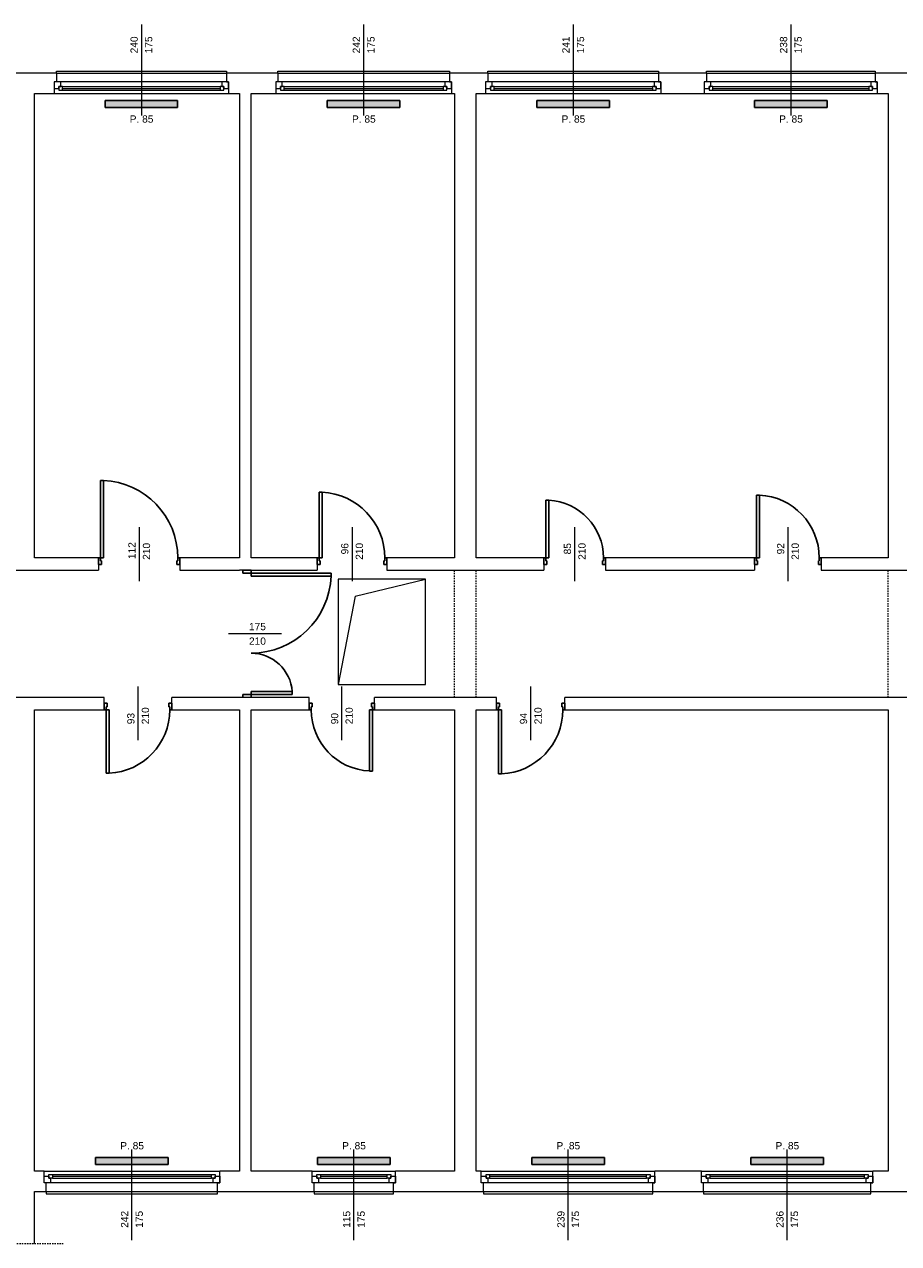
# Model space of a CAD drawing. Header units: millimetres. Extents: x 12683 to 90307, y 30842 to 62253.
# Tile 97 of 152: x 45811 to 47014, y 49873 to 51551. Entities that reach past the tile are written whole.
import ezdxf

# ---------------------------------------------------------------- set-up
doc = ezdxf.new("R2010")
doc.units = ezdxf.units.MM
doc.header["$LTSCALE"] = 0.6
doc.linetypes.add('CIEPLA', pattern=[5.7625, 3.175, -2.5875])
doc.layers.add('zzz_podklady_drzwi', color=252, linetype='Continuous')
doc.layers.add('zzz_podklady_grzejniki_ist', color=252, linetype='Continuous')
for name, color, linetype, lineweight in [('zzz_podklady_drzwi_opisy', 252, 'Continuous', 15), ('zzz_podklady_konstrukcja', 252, 'CIEPLA', 15), ('zzz_podklady_okna_opisy', 252, 'Continuous', 15), ('zzz_podklady_sciany', 252, 'Continuous', 15)]:
    doc.layers.add(name, color=color, linetype=linetype, lineweight=lineweight)
doc.styles.add('GENERATED_STYLE_1', font='ARIAL.TTF')

msp = doc.modelspace()

# ---------------------------------------------------------------- hatches: boundary and pattern name
at = {"layer": 'zzz_podklady_grzejniki_ist'}
for points in [[(46021.6, 51436.1), (46021.6, 51446.1), (45921.6, 51446.1), (45921.6, 51436.1)], [(46327.6, 51436.1), (46327.6, 51446.1), (46227.6, 51446.1), (46227.6, 51436.1)], [(46616.1, 51436.1), (46616.1, 51446.1), (46516.1, 51446.1), (46516.1, 51436.1)], [(46915.6, 51436.1), (46915.6, 51446.1), (46815.6, 51446.1), (46815.6, 51436.1)], [(46008.6, 49981.5), (46008.6, 49991.5), (45908.6, 49991.5), (45908.6, 49981.5)], [(46314.1, 49981.5), (46314.1, 49991.5), (46214.1, 49991.5), (46214.1, 49981.5)], [(46609.1, 49981.5), (46609.1, 49991.5), (46509.1, 49991.5), (46509.1, 49981.5)], [(46910.6, 49981.5), (46910.6, 49991.5), (46810.6, 49991.5), (46810.6, 49981.5)]]:
    msp.add_hatch(color=256, dxfattribs=at).paths.add_polyline_path(points, flags=0)

# ---------------------------------------------------------------- linework, layer by layer
at = {"layer": 'zzz_podklady_drzwi'}
for p, q in [((45915.4, 50816.5), (45915.4, 50922.9)), ((45915.4, 50922.9), (45919.4, 50922.9)), ((45919.4, 50922.9), (45919.4, 50816.5)), ((46216.4, 50816.5), (46216.4, 50906.9)), ((46216.4, 50906.9), (46220.4, 50906.9)), ((46220.4, 50906.9), (46220.4, 50816.5)), ((46528.4, 50816.5), (46528.4, 50895.9)), ((46528.4, 50895.9), (46532.4, 50895.9)), ((46532.4, 50895.9), (46532.4, 50816.5)), ((46818.4, 50816.5), (46818.4, 50902.9)), ((46818.4, 50902.9), (46822.4, 50902.9)), ((46822.4, 50902.9), (46822.4, 50816.5)), ((45912.6, 50816.5), (45912.6, 50807.5)), ((45912.6, 50816.5), (45915.4, 50816.5)), ((45912.6, 50807.5), (45912.6, 50816.5)), ((45912.6, 50816.5), (45912.6, 50807.5)), ((45916.6, 50807.5), (45912.6, 50807.5)), ((45915.4, 50816.5), (45915.4, 50812.5)), ((45919.4, 50816.5), (45915.4, 50816.5)), ((45915.4, 50812.5), (45916.6, 50812.5)), ((45916.6, 50812.5), (45916.6, 50807.5)), ((46020.6, 50807.5), (46020.6, 50812.5)), ((46020.6, 50812.5), (46021.8, 50812.5)), ((46024.6, 50807.5), (46020.6, 50807.5)), ((46021.8, 50812.5), (46021.8, 50816.5)), ((46021.8, 50816.5), (46024.6, 50816.5)), ((46024.6, 50816.5), (46024.6, 50807.5)), ((46024.6, 50816.5), (46024.6, 50807.5)), ((46024.6, 50816.5), (46024.6, 50807.5)), ((46213.6, 50816.5), (46213.6, 50807.5)), ((46213.6, 50816.5), (46216.4, 50816.5)), ((46213.6, 50807.5), (46213.6, 50816.5)), ((46213.6, 50816.5), (46213.6, 50807.5)), ((46217.6, 50807.5), (46213.6, 50807.5)), ((46216.4, 50816.5), (46216.4, 50812.5)), ((46220.4, 50816.5), (46216.4, 50816.5)), ((46216.4, 50812.5), (46217.6, 50812.5)), ((46217.6, 50812.5), (46217.6, 50807.5)), ((46305.6, 50807.5), (46305.6, 50812.5)), ((46305.6, 50812.5), (46306.8, 50812.5)), ((46309.6, 50807.5), (46305.6, 50807.5)), ((46306.8, 50812.5), (46306.8, 50816.5)), ((46306.8, 50816.5), (46309.6, 50816.5)), ((46309.6, 50816.5), (46309.6, 50807.5)), ((46309.6, 50816.5), (46309.6, 50807.5)), ((46309.6, 50816.5), (46309.6, 50807.5)), ((46525.6, 50816.5), (46525.6, 50807.5)), ((46525.6, 50816.5), (46528.4, 50816.5)), ((46525.6, 50807.5), (46525.6, 50816.5)), ((46525.6, 50816.5), (46525.6, 50807.5)), ((46529.6, 50807.5), (46525.6, 50807.5)), ((46528.4, 50816.5), (46528.4, 50812.5)), ((46532.4, 50816.5), (46528.4, 50816.5)), ((46528.4, 50812.5), (46529.6, 50812.5)), ((46529.6, 50812.5), (46529.6, 50807.5)), ((46606.6, 50807.5), (46606.6, 50812.5)), ((46606.6, 50812.5), (46607.8, 50812.5)), ((46610.6, 50807.5), (46606.6, 50807.5)), ((46607.8, 50812.5), (46607.8, 50816.5)), ((46607.8, 50816.5), (46610.6, 50816.5)), ((46610.6, 50816.5), (46610.6, 50807.5)), ((46610.6, 50816.5), (46610.6, 50807.5)), ((46610.6, 50816.5), (46610.6, 50807.5)), ((46815.6, 50816.5), (46815.6, 50807.5)), ((46815.6, 50816.5), (46818.4, 50816.5)), ((46815.6, 50807.5), (46815.6, 50816.5)), ((46815.6, 50816.5), (46815.6, 50807.5)), ((46819.6, 50807.5), (46815.6, 50807.5)), ((46818.4, 50816.5), (46818.4, 50812.5)), ((46822.4, 50816.5), (46818.4, 50816.5)), ((46818.4, 50812.5), (46819.6, 50812.5)), ((46819.6, 50812.5), (46819.6, 50807.5)), ((46903.6, 50807.5), (46903.6, 50812.5)), ((46903.6, 50812.5), (46904.8, 50812.5)), ((46907.6, 50807.5), (46903.6, 50807.5)), ((46904.8, 50812.5), (46904.8, 50816.5)), ((46904.8, 50816.5), (46907.6, 50816.5)), ((46907.6, 50816.5), (46907.6, 50807.5)), ((46907.6, 50816.5), (46907.6, 50807.5)), ((46907.6, 50816.5), (46907.6, 50807.5)), ((46111.1, 50795.5), (46111.1, 50799.5)), ((46122.6, 50795.5), (46111.1, 50795.5)), ((46122.6, 50799.5), (46122.6, 50795.5)), ((46122.6, 50795.5), (46232.8, 50795.5)), ((46122.6, 50791.5), (46122.6, 50795.5)), ((46232.8, 50791.5), (46122.6, 50791.5)), ((46232.8, 50795.5), (46232.8, 50791.5)), ((46111.1, 50624.5), (46111.1, 50628.5)), ((46111.1, 50628.5), (46122.6, 50628.5)), ((46179.4, 50632.5), (46122.6, 50632.5)), ((46122.6, 50632.5), (46122.6, 50628.5)), ((46122.6, 50628.5), (46179.4, 50628.5)), ((46122.6, 50628.5), (46122.6, 50624.5)), ((46179.4, 50628.5), (46179.4, 50632.5)), ((45920.6, 50607.5), (45920.6, 50616.5)), ((45924.6, 50616.5), (45920.6, 50616.5)), ((45920.6, 50616.5), (45920.6, 50607.5)), ((45920.6, 50607.5), (45920.6, 50616.5)), ((45920.6, 50607.5), (45923.4, 50607.5)), ((45923.4, 50607.5), (45923.4, 50611.5)), ((45923.4, 50611.5), (45924.6, 50611.5)), ((45923.4, 50607.5), (45923.4, 50520.1)), ((45927.4, 50607.5), (45923.4, 50607.5)), ((45924.6, 50611.5), (45924.6, 50616.5)), ((45927.4, 50520.1), (45927.4, 50607.5)), ((46013.6, 50616.5), (46009.6, 50616.5)), ((46009.6, 50616.5), (46009.6, 50611.5)), ((46009.6, 50611.5), (46010.8, 50611.5)), ((46010.8, 50611.5), (46010.8, 50607.5)), ((46010.8, 50607.5), (46013.6, 50607.5)), ((46013.6, 50607.5), (46013.6, 50616.5)), ((46013.6, 50607.5), (46013.6, 50616.5)), ((46013.6, 50607.5), (46013.6, 50616.5)), ((46202.6, 50607.5), (46202.6, 50616.5)), ((46202.6, 50616.5), (46206.6, 50616.5)), ((46202.6, 50607.5), (46202.6, 50616.5)), ((46202.6, 50607.5), (46202.6, 50616.5)), ((46205.4, 50607.5), (46202.6, 50607.5)), ((46206.6, 50611.5), (46205.4, 50611.5)), ((46205.4, 50611.5), (46205.4, 50607.5)), ((46206.6, 50616.5), (46206.6, 50611.5)), ((46285.8, 50523.1), (46285.8, 50607.5)), ((46285.8, 50607.5), (46289.8, 50607.5)), ((46288.6, 50611.5), (46288.6, 50616.5)), ((46288.6, 50616.5), (46292.6, 50616.5)), ((46289.8, 50611.5), (46288.6, 50611.5)), ((46289.8, 50607.5), (46289.8, 50611.5)), ((46292.6, 50607.5), (46289.8, 50607.5)), ((46289.8, 50607.5), (46289.8, 50523.1)), ((46292.6, 50607.5), (46292.6, 50616.5)), ((46292.6, 50616.5), (46292.6, 50607.5)), ((46292.6, 50607.5), (46292.6, 50616.5)), ((46460.6, 50607.5), (46460.6, 50616.5)), ((46464.6, 50616.5), (46460.6, 50616.5)), ((46460.6, 50616.5), (46460.6, 50607.5)), ((46460.6, 50607.5), (46460.6, 50616.5)), ((46460.6, 50607.5), (46463.4, 50607.5)), ((46463.4, 50607.5), (46463.4, 50611.5)), ((46463.4, 50611.5), (46464.6, 50611.5)), ((46463.4, 50607.5), (46463.4, 50519.1)), ((46467.4, 50607.5), (46463.4, 50607.5)), ((46464.6, 50611.5), (46464.6, 50616.5)), ((46467.4, 50519.1), (46467.4, 50607.5)), ((46554.6, 50616.5), (46550.6, 50616.5)), ((46550.6, 50616.5), (46550.6, 50611.5)), ((46550.6, 50611.5), (46551.8, 50611.5)), ((46551.8, 50611.5), (46551.8, 50607.5)), ((46551.8, 50607.5), (46554.6, 50607.5)), ((46554.6, 50607.5), (46554.6, 50616.5)), ((46554.6, 50607.5), (46554.6, 50616.5)), ((46554.6, 50607.5), (46554.6, 50616.5)), ((46289.8, 50523.1), (46285.8, 50523.1)), ((45923.4, 50520.1), (45927.4, 50520.1)), ((46463.4, 50519.1), (46467.4, 50519.1))]:
    msp.add_line(p, q, dxfattribs=at)
for centre, radius, start, end in [((45915.4, 50816.5), 106.4, 0, 87.8455), ((46216.4, 50816.5), 90.4, 0, 87.464), ((46528.4, 50816.5), 79.4, 0, 87.1123), ((46818.4, 50816.5), 86.4, 0, 87.3465), ((46122.6, 50795.5), 110.2, 270, 357.9216), ((46122.6, 50628.5), 56.8, 4.0297, 90), ((45923.4, 50607.5), 87.4, 272.6231, 0), ((46289.8, 50607.5), 84.4, 180, 267.2835), ((46463.4, 50607.5), 88.4, 272.5935, 0)]:
    msp.add_arc(centre, radius, start, end, dxfattribs=at)
at = {"layer": 'zzz_podklady_drzwi_opisy'}
for p, q in [((45968.6, 50858.7), (45968.6, 50784.5)), ((46261.6, 50858.7), (46261.6, 50784.5)), ((46568.1, 50858.7), (46568.1, 50784.5)), ((46861.6, 50858.7), (46861.6, 50784.5)), ((46164.7, 50712), (46091.6, 50712)), ((45967.1, 50565.4), (45967.1, 50639.5)), ((46247.6, 50565.4), (46247.6, 50639.5)), ((46507.6, 50565.4), (46507.6, 50639.5))]:
    msp.add_line(p, q, dxfattribs=at)
at = {"layer": 'zzz_podklady_grzejniki_ist'}
for p, q in [((45921.6, 51436.1), (45921.6, 51446.1)), ((45921.6, 51446.1), (46021.6, 51446.1)), ((46021.6, 51446.1), (46021.6, 51436.1)), ((46227.6, 51436.1), (46227.6, 51446.1)), ((46227.6, 51446.1), (46327.6, 51446.1)), ((46327.6, 51446.1), (46327.6, 51436.1)), ((46516.1, 51436.1), (46516.1, 51446.1)), ((46516.1, 51446.1), (46616.1, 51446.1)), ((46616.1, 51446.1), (46616.1, 51436.1)), ((46815.6, 51436.1), (46815.6, 51446.1)), ((46815.6, 51446.1), (46915.6, 51446.1)), ((46915.6, 51446.1), (46915.6, 51436.1)), ((45921.6, 51436.1), (46021.6, 51436.1)), ((46227.6, 51436.1), (46327.6, 51436.1)), ((46516.1, 51436.1), (46616.1, 51436.1)), ((46815.6, 51436.1), (46915.6, 51436.1)), ((45908.6, 49981.5), (45908.6, 49991.5)), ((45908.6, 49991.5), (46008.6, 49991.5)), ((46008.6, 49991.5), (46008.6, 49981.5)), ((46214.1, 49981.5), (46214.1, 49991.5)), ((46214.1, 49991.5), (46314.1, 49991.5)), ((46314.1, 49991.5), (46314.1, 49981.5)), ((46509.1, 49981.5), (46509.1, 49991.5)), ((46509.1, 49991.5), (46609.1, 49991.5)), ((46609.1, 49991.5), (46609.1, 49981.5)), ((46810.6, 49981.5), (46810.6, 49991.5)), ((46810.6, 49991.5), (46910.6, 49991.5)), ((46910.6, 49991.5), (46910.6, 49981.5)), ((45908.6, 49981.5), (46008.6, 49981.5)), ((46214.1, 49981.5), (46314.1, 49981.5)), ((46509.1, 49981.5), (46609.1, 49981.5)), ((46810.6, 49981.5), (46910.6, 49981.5))]:
    msp.add_line(p, q, dxfattribs=at)
at = {"layer": 'zzz_podklady_konstrukcja'}
for p, q in [((46402.6, 50624.5), (46402.6, 50799.5)), ((46432.6, 50624.5), (46432.6, 50799.5)), ((46999.6, 50624.5), (46999.6, 50799.5))]:
    msp.add_line(p, q, dxfattribs=at)
at = {"layer": 'zzz_podklady_sciany'}
for p, q in [((45848.3, 51483.5), (45775.6, 51483.5)), ((45854.6, 51483.5), (45848.3, 51483.5)), ((45854.6, 51483.5), (45854.6, 51486.5)), ((45854.6, 51486.5), (46088.6, 51486.5)), ((45854.6, 51483.5), (45854.6, 51471.5)), ((45854.6, 51483.5), (46088.6, 51483.5)), ((46088.6, 51486.5), (46088.6, 51483.5)), ((46088.6, 51483.5), (46088.6, 51471.5)), ((46159.6, 51483.5), (46088.6, 51483.5)), ((46159.6, 51483.5), (46159.6, 51486.5)), ((46159.6, 51486.5), (46395.6, 51486.5)), ((46159.6, 51483.5), (46159.6, 51471.5)), ((46159.6, 51483.5), (46395.6, 51483.5)), ((46395.6, 51486.5), (46395.6, 51483.5)), ((46395.6, 51483.5), (46395.6, 51471.5)), ((46448.6, 51483.5), (46395.6, 51483.5)), ((46448.6, 51483.5), (46448.6, 51486.5)), ((46448.6, 51486.5), (46683.6, 51486.5)), ((46448.6, 51483.5), (46448.6, 51471.5)), ((46448.6, 51483.5), (46683.6, 51483.5)), ((46683.6, 51486.5), (46683.6, 51483.5)), ((46683.6, 51483.5), (46683.6, 51471.5)), ((46749.6, 51483.5), (46683.6, 51483.5)), ((46749.6, 51483.5), (46749.6, 51486.5)), ((46749.6, 51486.5), (46981.6, 51486.5)), ((46749.6, 51483.5), (46749.6, 51471.5)), ((46749.6, 51483.5), (46981.6, 51483.5)), ((46981.6, 51486.5), (46981.6, 51483.5)), ((46981.6, 51483.5), (46981.6, 51471.5)), ((47040.6, 51483.5), (46981.6, 51483.5)), ((45854.6, 51471.5), (45851.6, 51471.5)), ((45851.6, 51471.5), (45851.6, 51462.5)), ((45851.6, 51471.5), (45851.6, 51462.5)), ((45851.6, 51471.5), (45851.6, 51462.5)), ((45851.6, 51462.5), (45851.6, 51455.5)), ((46088.6, 51471.5), (46091.6, 51471.5)), ((46091.6, 51471.5), (46091.6, 51462.5)), ((46091.6, 51462.5), (46091.6, 51471.5)), ((46091.6, 51471.5), (46091.6, 51462.5)), ((46091.6, 51462.5), (46091.6, 51455.5)), ((46159.6, 51471.5), (46156.6, 51471.5)), ((46156.6, 51471.5), (46156.6, 51462.5)), ((46156.6, 51471.5), (46156.6, 51462.5)), ((46156.6, 51471.5), (46156.6, 51462.5)), ((46156.6, 51462.5), (46156.6, 51455.5)), ((46395.6, 51471.5), (46398.6, 51471.5)), ((46398.6, 51471.5), (46398.6, 51462.5)), ((46398.6, 51462.5), (46398.6, 51471.5)), ((46398.6, 51471.5), (46398.6, 51462.5)), ((46398.6, 51462.5), (46398.6, 51455.5)), ((46448.6, 51471.5), (46445.6, 51471.5)), ((46445.6, 51471.5), (46445.6, 51462.5)), ((46445.6, 51471.5), (46445.6, 51462.5)), ((46445.6, 51471.5), (46445.6, 51462.5)), ((46445.6, 51462.5), (46445.6, 51455.5)), ((46683.6, 51471.5), (46686.6, 51471.5)), ((46686.6, 51471.5), (46686.6, 51462.5)), ((46686.6, 51462.5), (46686.6, 51471.5)), ((46686.6, 51471.5), (46686.6, 51462.5)), ((46686.6, 51462.5), (46686.6, 51455.5)), ((46749.6, 51471.5), (46746.6, 51471.5)), ((46746.6, 51471.5), (46746.6, 51462.5)), ((46746.6, 51471.5), (46746.6, 51462.5)), ((46746.6, 51471.5), (46746.6, 51462.5)), ((46746.6, 51462.5), (46746.6, 51455.5)), ((46981.6, 51471.5), (46984.6, 51471.5)), ((46984.6, 51471.5), (46984.6, 51462.5)), ((46984.6, 51462.5), (46984.6, 51471.5)), ((46984.6, 51471.5), (46984.6, 51462.5)), ((46984.6, 51462.5), (46984.6, 51455.5)), ((45824.6, 51455.5), (45848.3, 51455.5)), ((45824.6, 50816.5), (45824.6, 51455.5)), ((45848.3, 51455.5), (45851.6, 51455.5)), ((45851.6, 51455.5), (46091.6, 51455.5)), ((45851.6, 51455.5), (46091.6, 51455.5)), ((46091.6, 51455.5), (46106.6, 51455.5)), ((46106.6, 51455.5), (46106.6, 50816.5)), ((46122.6, 50816.5), (46122.6, 51455.5)), ((46122.6, 51455.5), (46156.6, 51455.5)), ((46156.6, 51455.5), (46398.6, 51455.5)), ((46156.6, 51455.5), (46398.6, 51455.5)), ((46398.6, 51455.5), (46402.6, 51455.5)), ((46402.6, 51455.5), (46402.6, 50816.5)), ((46432.6, 50816.5), (46432.6, 51455.5)), ((46432.6, 51455.5), (46445.6, 51455.5)), ((46445.6, 51455.5), (46686.6, 51455.5)), ((46445.6, 51455.5), (46686.6, 51455.5)), ((46686.6, 51455.5), (46746.6, 51455.5)), ((46746.6, 51455.5), (46984.6, 51455.5)), ((46746.6, 51455.5), (46984.6, 51455.5)), ((46984.6, 51455.5), (46999.6, 51455.5)), ((46999.6, 51455.5), (46999.6, 50816.5)), ((45850.2, 50816.5), (45824.6, 50816.5)), ((45912.6, 50816.5), (45850.2, 50816.5)), ((45912.6, 50816.5), (45912.6, 50799.5)), ((46024.6, 50816.5), (46024.6, 50799.5)), ((46106.6, 50816.5), (46024.6, 50816.5)), ((46213.6, 50816.5), (46122.6, 50816.5)), ((46213.6, 50816.5), (46213.6, 50799.5)), ((46309.6, 50816.5), (46309.6, 50799.5)), ((46402.6, 50816.5), (46309.6, 50816.5)), ((46525.6, 50816.5), (46432.6, 50816.5)), ((46525.6, 50816.5), (46525.6, 50799.5)), ((46610.6, 50816.5), (46610.6, 50799.5)), ((46815.6, 50816.5), (46610.6, 50816.5)), ((46815.6, 50816.5), (46815.6, 50799.5)), ((46907.6, 50816.5), (46907.6, 50799.5)), ((46999.6, 50816.5), (46907.6, 50816.5)), ((45742.6, 50799.5), (45850.2, 50799.5)), ((45850.2, 50799.5), (45912.6, 50799.5)), ((46024.6, 50799.5), (46106.6, 50799.5)), ((46111.1, 50799.5), (46106.6, 50799.5)), ((46122.6, 50799.5), (46111.1, 50799.5)), ((46111.1, 50799.5), (46122.6, 50799.5)), ((46122.6, 50799.5), (46111.1, 50799.5)), ((46122.6, 50799.5), (46213.6, 50799.5)), ((46309.6, 50799.5), (46525.6, 50799.5)), ((46610.6, 50799.5), (46815.6, 50799.5)), ((46907.6, 50799.5), (47118.6, 50799.5)), ((46242.6, 50787), (46242.6, 50642)), ((46362.6, 50787), (46242.6, 50787)), ((46266, 50763.6), (46362.6, 50787)), ((46362.6, 50642), (46362.6, 50787)), ((46266, 50763.6), (46242.6, 50642)), ((46242.6, 50642), (46362.6, 50642)), ((45861.6, 50624.5), (45721.6, 50624.5)), ((45920.6, 50624.5), (45861.6, 50624.5)), ((45920.6, 50607.5), (45920.6, 50624.5)), ((46013.6, 50607.5), (46013.6, 50624.5)), ((46106.6, 50624.5), (46013.6, 50624.5)), ((46111.1, 50624.5), (46106.6, 50624.5)), ((46122.6, 50624.5), (46111.1, 50624.5)), ((46122.6, 50624.5), (46111.1, 50624.5)), ((46122.6, 50624.5), (46111.1, 50624.5)), ((46202.6, 50624.5), (46122.6, 50624.5)), ((46202.6, 50607.5), (46202.6, 50624.5)), ((46292.6, 50607.5), (46292.6, 50624.5)), ((46460.6, 50624.5), (46292.6, 50624.5)), ((46460.6, 50607.5), (46460.6, 50624.5)), ((46554.6, 50607.5), (46554.6, 50624.5)), ((47028.6, 50624.5), (46554.6, 50624.5)), ((45824.6, 50607.5), (45861.6, 50607.5)), ((45824.6, 49972.5), (45824.6, 50607.5)), ((45861.6, 50607.5), (45920.6, 50607.5)), ((46013.6, 50607.5), (46106.6, 50607.5)), ((46106.6, 50607.5), (46106.6, 49972.5)), ((46122.6, 49972.5), (46122.6, 50607.5)), ((46122.6, 50607.5), (46202.6, 50607.5)), ((46292.6, 50607.5), (46402.6, 50607.5)), ((46402.6, 50607.5), (46402.6, 49972.5)), ((46432.6, 49972.5), (46432.6, 50607.5)), ((46432.6, 50607.5), (46460.6, 50607.5)), ((46554.6, 50607.5), (46999.6, 50607.5)), ((46999.6, 50607.5), (46999.6, 49972.5)), ((45827.6, 49972.5), (45824.6, 49972.5)), ((45837.6, 49972.5), (45827.6, 49972.5)), ((45837.6, 49965.5), (45837.6, 49972.5)), ((45837.6, 49972.5), (46079.6, 49972.5)), ((45837.6, 49972.5), (46079.6, 49972.5)), ((46079.6, 49965.5), (46079.6, 49972.5)), ((46106.6, 49972.5), (46079.6, 49972.5)), ((46206.6, 49972.5), (46122.6, 49972.5)), ((46206.6, 49965.5), (46206.6, 49972.5)), ((46206.6, 49972.5), (46321.6, 49972.5)), ((46206.6, 49972.5), (46321.6, 49972.5)), ((46321.6, 49965.5), (46321.6, 49972.5)), ((46402.6, 49972.5), (46321.6, 49972.5)), ((46439.6, 49972.5), (46432.6, 49972.5)), ((46439.6, 49965.5), (46439.6, 49972.5)), ((46439.6, 49972.5), (46678.6, 49972.5)), ((46439.6, 49972.5), (46678.6, 49972.5)), ((46678.6, 49965.5), (46678.6, 49972.5)), ((46742.6, 49972.5), (46678.6, 49972.5)), ((46742.6, 49965.5), (46742.6, 49972.5)), ((46742.6, 49972.5), (46978.6, 49972.5)), ((46742.6, 49972.5), (46978.6, 49972.5)), ((46978.6, 49965.5), (46978.6, 49972.5)), ((46999.6, 49972.5), (46978.6, 49972.5)), ((45837.6, 49956.5), (45837.6, 49965.5)), ((45837.6, 49956.5), (45837.6, 49965.5)), ((45837.6, 49956.5), (45837.6, 49965.5)), ((45840.6, 49956.5), (45837.6, 49956.5)), ((45840.6, 49944.5), (45840.6, 49956.5)), ((46076.6, 49944.5), (46076.6, 49956.5)), ((46076.6, 49956.5), (46079.6, 49956.5)), ((46079.6, 49956.5), (46079.6, 49965.5)), ((46079.6, 49965.5), (46079.6, 49956.5)), ((46079.6, 49956.5), (46079.6, 49965.5)), ((46206.6, 49956.5), (46206.6, 49965.5)), ((46206.6, 49956.5), (46206.6, 49965.5)), ((46206.6, 49956.5), (46206.6, 49965.5)), ((46209.6, 49956.5), (46206.6, 49956.5)), ((46209.6, 49944.5), (46209.6, 49956.5)), ((46318.6, 49944.5), (46318.6, 49956.5)), ((46318.6, 49956.5), (46321.6, 49956.5)), ((46321.6, 49956.5), (46321.6, 49965.5)), ((46321.6, 49965.5), (46321.6, 49956.5)), ((46321.6, 49956.5), (46321.6, 49965.5)), ((46439.6, 49956.5), (46439.6, 49965.5)), ((46439.6, 49956.5), (46439.6, 49965.5)), ((46439.6, 49956.5), (46439.6, 49965.5)), ((46442.6, 49956.5), (46439.6, 49956.5)), ((46442.6, 49944.5), (46442.6, 49956.5)), ((46675.6, 49944.5), (46675.6, 49956.5)), ((46675.6, 49956.5), (46678.6, 49956.5)), ((46678.6, 49956.5), (46678.6, 49965.5)), ((46678.6, 49965.5), (46678.6, 49956.5)), ((46678.6, 49956.5), (46678.6, 49965.5)), ((46742.6, 49956.5), (46742.6, 49965.5)), ((46742.6, 49956.5), (46742.6, 49965.5)), ((46742.6, 49956.5), (46742.6, 49965.5)), ((46745.6, 49956.5), (46742.6, 49956.5)), ((46745.6, 49944.5), (46745.6, 49956.5)), ((46975.6, 49944.5), (46975.6, 49956.5)), ((46975.6, 49956.5), (46978.6, 49956.5)), ((46978.6, 49956.5), (46978.6, 49965.5)), ((46978.6, 49965.5), (46978.6, 49956.5)), ((46978.6, 49956.5), (46978.6, 49965.5)), ((45824.6, 49872.8), (45824.6, 49944.5)), ((45824.6, 49944.5), (45827.6, 49944.5)), ((45827.6, 49944.5), (45840.6, 49944.5)), ((45840.6, 49944.5), (46076.6, 49944.5)), ((45840.6, 49944.5), (45840.6, 49941.5)), ((45840.6, 49941.5), (46076.6, 49941.5)), ((46076.6, 49944.5), (46209.6, 49944.5)), ((46076.6, 49941.5), (46076.6, 49944.5)), ((46209.6, 49944.5), (46318.6, 49944.5)), ((46209.6, 49944.5), (46209.6, 49941.5)), ((46209.6, 49941.5), (46318.6, 49941.5)), ((46318.6, 49944.5), (46442.6, 49944.5)), ((46318.6, 49941.5), (46318.6, 49944.5)), ((46442.6, 49944.5), (46675.6, 49944.5)), ((46442.6, 49944.5), (46442.6, 49941.5)), ((46442.6, 49941.5), (46675.6, 49941.5)), ((46675.6, 49944.5), (46745.6, 49944.5)), ((46675.6, 49941.5), (46675.6, 49944.5)), ((46745.6, 49944.5), (46975.6, 49944.5)), ((46745.6, 49944.5), (46745.6, 49941.5)), ((46745.6, 49941.5), (46975.6, 49941.5)), ((46975.6, 49944.5), (47043.6, 49944.5)), ((46975.6, 49941.5), (46975.6, 49944.5))]:
    msp.add_line(p, q, dxfattribs=at)
at = {"layer": 'zzz_podklady_sciany', "linetype": 'CIEPLA'}
msp.add_line((45582.5, 49872.8), (45863.8, 49872.8), dxfattribs=at)

# ---------------------------------------------------------------- texts
at = {"layer": 'zzz_podklady_drzwi_opisy', "char_height": 10, "attachment_point": 7, "rotation": 90, "style": 'GENERATED_STYLE_1'}
for s, insert in [('{112}', (45963.6, 50814.8)), ('{210}', (45983.8, 50813.8)), ('{96}', (46256.8, 50821.3)), ('{210}', (46276.8, 50813.8)), ('{85}', (46563.3, 50821.3)), ('{210}', (46583.3, 50813.8)), ('{92}', (46856.8, 50821.3)), ('{210}', (46876.8, 50813.8)), ('{210}', (45982.3, 50587.5)), ('{210}', (46262.8, 50587.5)), ('{210}', (46522.8, 50587.5)), ('{93}', (45962.3, 50587.5)), ('{90}', (46242.8, 50587.5)), ('{94}', (46502.8, 50587.5))]:
    msp.add_mtext(s, dxfattribs=dict(at, insert=insert))
at = {"layer": 'zzz_podklady_drzwi_opisy', "char_height": 10, "attachment_point": 7, "style": 'GENERATED_STYLE_1'}
for s, insert in [('{175}', (46119.8, 50716.8)), ('{210}', (46119.8, 50696.8))]:
    msp.add_mtext(s, dxfattribs=dict(at, insert=insert))
at = {"layer": 'zzz_podklady_okna_opisy', "char_height": 10, "attachment_point": 7, "rotation": 90, "style": 'GENERATED_STYLE_1'}
for s, insert in [('{240}', (45966.8, 51510.8)), ('{175}', (45986.8, 51510.8)), ('{242}', (46272.6, 51510.8)), ('{175}', (46292.8, 51510.8)), ('{241}', (46561.1, 51510.8)), ('{175}', (46581.3, 51510.8)), ('{238}', (46860.8, 51510.8)), ('{175}', (46880.8, 51510.8)), ('{242}', (45953.6, 49894.5)), ('{175}', (45973.8, 49894.5)), ('{115}', (46259.3, 49894.5)), ('{175}', (46279.3, 49894.5)), ('{239}', (46554.3, 49894.5)), ('{175}', (46574.3, 49894.5)), ('{236}', (46855.8, 49894.5)), ('{175}', (46875.8, 49894.5))]:
    msp.add_mtext(s, dxfattribs=dict(at, insert=insert))
at = {"layer": 'zzz_podklady_okna_opisy', "char_height": 10, "attachment_point": 7, "style": 'GENERATED_STYLE_1'}
for insert in [(45955.6, 51415.3), (46261.6, 51415.3), (46550.1, 51415.3), (46849.6, 51415.3), (45942.6, 50002.3), (46248.1, 50002.3), (46543.1, 50002.3), (46844.6, 50002.3)]:
    msp.add_mtext('{P. 85}', dxfattribs=dict(at, insert=insert))

# ---------------------------------------------------------------- next in the draw order: wipeouts: each hides what was drawn before it
at = {"ltscale": 8797.942857}
msp.add_wipeout([(46080.1, 51460), (46080.1, 51465), (46082.6, 51465), (46082.6, 51471.5), (45860.6, 51471.5), (45860.6, 51465), (45863.1, 51465), (45863.1, 51460)], dxfattribs=at).dxf.layer = 'zzz_podklady_sciany'
at = {"ltscale": 8877.762211}
for points in [[(46387.1, 51460), (46387.1, 51465), (46389.6, 51465), (46389.6, 51471.5), (46165.6, 51471.5), (46165.6, 51465), (46168.1, 51465), (46168.1, 51460)], [(46068.1, 49968), (46068.1, 49963), (46070.6, 49963), (46070.6, 49956.5), (45846.6, 49956.5), (45846.6, 49963), (45849.1, 49963), (45849.1, 49968)]]:
    msp.add_wipeout(points, dxfattribs=at).dxf.layer = 'zzz_podklady_sciany'
at = {"ltscale": 8837.852124}
msp.add_wipeout([(46675.1, 51460), (46675.1, 51465), (46677.6, 51465), (46677.6, 51471.5), (46454.6, 51471.5), (46454.6, 51465), (46457.1, 51465), (46457.1, 51460)], dxfattribs=at).dxf.layer = 'zzz_podklady_sciany'
at = {"ltscale": 8718.126829}
msp.add_wipeout([(46973.1, 51460), (46973.1, 51465), (46975.6, 51465), (46975.6, 51471.5), (46755.6, 51471.5), (46755.6, 51465), (46758.1, 51465), (46758.1, 51460)], dxfattribs=at).dxf.layer = 'zzz_podklady_sciany'
at = {"ltscale": 3824.355431}
msp.add_wipeout([(46310.1, 49968), (46310.1, 49963), (46312.6, 49963), (46312.6, 49956.5), (46215.6, 49956.5), (46215.6, 49963), (46218.1, 49963), (46218.1, 49968)], dxfattribs=at).dxf.layer = 'zzz_podklady_sciany'
at = {"ltscale": 8758.034421}
msp.add_wipeout([(46667.1, 49968), (46667.1, 49963), (46669.6, 49963), (46669.6, 49956.5), (46448.6, 49956.5), (46448.6, 49963), (46451.1, 49963), (46451.1, 49968)], dxfattribs=at).dxf.layer = 'zzz_podklady_sciany'
at = {"ltscale": 8638.314219}
msp.add_wipeout([(46967.1, 49968), (46967.1, 49963), (46969.6, 49963), (46969.6, 49956.5), (46751.6, 49956.5), (46751.6, 49963), (46754.1, 49963), (46754.1, 49968)], dxfattribs=at).dxf.layer = 'zzz_podklady_sciany'

# ---------------------------------------------------------------- next in the draw order: linework, layer by layer
at = {"layer": 'zzz_podklady_okna_opisy'}
for p, q in [((45971.6, 51550.7), (45971.6, 51425.5)), ((46277.6, 51550.7), (46277.6, 51425.5)), ((46566.1, 51550.7), (46566.1, 51425.5)), ((46865.6, 51550.7), (46865.6, 51425.5)), ((45958.6, 49877.4), (45958.6, 50002.5)), ((46264.1, 49877.4), (46264.1, 50002.5)), ((46559.1, 49877.4), (46559.1, 50002.5)), ((46860.6, 49877.4), (46860.6, 50002.5))]:
    msp.add_line(p, q, dxfattribs=at)
at = {"layer": 'zzz_podklady_sciany'}
for p, q in [((45860.6, 51471.5), (45851.6, 51471.5)), ((45854.6, 51471.5), (45851.6, 51471.5)), ((45851.6, 51462.5), (45858.1, 51462.5)), ((45858.1, 51462.5), (45858.1, 51465)), ((45858.1, 51465), (45860.6, 51465)), ((45863.1, 51465), (45858.1, 51465)), ((45858.1, 51465), (45858.1, 51460)), ((45860.6, 51465), (45860.6, 51471.5)), ((46082.6, 51471.5), (45860.6, 51471.5)), ((45863.1, 51465), (46080.1, 51465)), ((45863.1, 51460), (45863.1, 51465)), ((45863.1, 51462.5), (46080.1, 51462.5)), ((46085.1, 51465), (46080.1, 51465)), ((46080.1, 51465), (46080.1, 51460)), ((46091.6, 51471.5), (46082.6, 51471.5)), ((46082.6, 51471.5), (46082.6, 51465)), ((46082.6, 51465), (46085.1, 51465)), ((46085.1, 51465), (46085.1, 51462.5)), ((46085.1, 51460), (46085.1, 51465)), ((46085.1, 51462.5), (46091.6, 51462.5)), ((46088.6, 51471.5), (46091.6, 51471.5)), ((46165.6, 51471.5), (46156.6, 51471.5)), ((46159.6, 51471.5), (46156.6, 51471.5)), ((46156.6, 51462.5), (46163.1, 51462.5)), ((46163.1, 51462.5), (46163.1, 51465)), ((46163.1, 51465), (46165.6, 51465)), ((46168.1, 51465), (46163.1, 51465)), ((46163.1, 51465), (46163.1, 51460)), ((46165.6, 51465), (46165.6, 51471.5)), ((46389.6, 51471.5), (46165.6, 51471.5)), ((46168.1, 51465), (46387.1, 51465)), ((46168.1, 51460), (46168.1, 51465)), ((46168.1, 51462.5), (46387.1, 51462.5)), ((46392.1, 51465), (46387.1, 51465)), ((46387.1, 51465), (46387.1, 51460)), ((46398.6, 51471.5), (46389.6, 51471.5)), ((46389.6, 51471.5), (46389.6, 51465)), ((46389.6, 51465), (46392.1, 51465)), ((46392.1, 51465), (46392.1, 51462.5)), ((46392.1, 51460), (46392.1, 51465)), ((46392.1, 51462.5), (46398.6, 51462.5)), ((46395.6, 51471.5), (46398.6, 51471.5)), ((46454.6, 51471.5), (46445.6, 51471.5)), ((46448.6, 51471.5), (46445.6, 51471.5)), ((46445.6, 51462.5), (46452.1, 51462.5)), ((46452.1, 51462.5), (46452.1, 51465)), ((46452.1, 51465), (46454.6, 51465)), ((46457.1, 51465), (46452.1, 51465)), ((46452.1, 51465), (46452.1, 51460)), ((46454.6, 51465), (46454.6, 51471.5)), ((46677.6, 51471.5), (46454.6, 51471.5)), ((46457.1, 51465), (46675.1, 51465)), ((46457.1, 51460), (46457.1, 51465)), ((46457.1, 51462.5), (46675.1, 51462.5)), ((46680.1, 51465), (46675.1, 51465)), ((46675.1, 51465), (46675.1, 51460)), ((46686.6, 51471.5), (46677.6, 51471.5)), ((46677.6, 51471.5), (46677.6, 51465)), ((46677.6, 51465), (46680.1, 51465)), ((46680.1, 51465), (46680.1, 51462.5)), ((46680.1, 51460), (46680.1, 51465)), ((46680.1, 51462.5), (46686.6, 51462.5)), ((46683.6, 51471.5), (46686.6, 51471.5)), ((46755.6, 51471.5), (46746.6, 51471.5)), ((46749.6, 51471.5), (46746.6, 51471.5)), ((46746.6, 51462.5), (46753.1, 51462.5)), ((46753.1, 51462.5), (46753.1, 51465)), ((46753.1, 51465), (46755.6, 51465)), ((46758.1, 51465), (46753.1, 51465)), ((46753.1, 51465), (46753.1, 51460)), ((46755.6, 51465), (46755.6, 51471.5)), ((46975.6, 51471.5), (46755.6, 51471.5)), ((46758.1, 51465), (46973.1, 51465)), ((46758.1, 51460), (46758.1, 51465)), ((46758.1, 51462.5), (46973.1, 51462.5)), ((46978.1, 51465), (46973.1, 51465)), ((46973.1, 51465), (46973.1, 51460)), ((46984.6, 51471.5), (46975.6, 51471.5)), ((46975.6, 51471.5), (46975.6, 51465)), ((46975.6, 51465), (46978.1, 51465)), ((46978.1, 51465), (46978.1, 51462.5)), ((46978.1, 51460), (46978.1, 51465)), ((46978.1, 51462.5), (46984.6, 51462.5)), ((46981.6, 51471.5), (46984.6, 51471.5)), ((45858.1, 51460), (45863.1, 51460)), ((45863.1, 51460), (46080.1, 51460)), ((45863.1, 51460), (46080.1, 51460)), ((46080.1, 51460), (46085.1, 51460)), ((46163.1, 51460), (46168.1, 51460)), ((46168.1, 51460), (46387.1, 51460)), ((46168.1, 51460), (46387.1, 51460)), ((46387.1, 51460), (46392.1, 51460)), ((46452.1, 51460), (46457.1, 51460)), ((46457.1, 51460), (46675.1, 51460)), ((46457.1, 51460), (46675.1, 51460)), ((46675.1, 51460), (46680.1, 51460)), ((46753.1, 51460), (46758.1, 51460)), ((46758.1, 51460), (46973.1, 51460)), ((46758.1, 51460), (46973.1, 51460)), ((46973.1, 51460), (46978.1, 51460)), ((45837.6, 49965.5), (45844.1, 49965.5)), ((45846.6, 49956.5), (45837.6, 49956.5)), ((45840.6, 49956.5), (45837.6, 49956.5)), ((45844.1, 49968), (45849.1, 49968)), ((45844.1, 49963), (45844.1, 49968)), ((45844.1, 49965.5), (45844.1, 49963)), ((45844.1, 49963), (45846.6, 49963)), ((45849.1, 49963), (45844.1, 49963)), ((45846.6, 49963), (45846.6, 49956.5)), ((46070.6, 49956.5), (45846.6, 49956.5)), ((45849.1, 49968), (46068.1, 49968)), ((45849.1, 49968), (46068.1, 49968)), ((45849.1, 49968), (45849.1, 49963)), ((45849.1, 49965.5), (46068.1, 49965.5)), ((45849.1, 49963), (46068.1, 49963)), ((46068.1, 49963), (46068.1, 49968)), ((46068.1, 49968), (46073.1, 49968)), ((46073.1, 49963), (46068.1, 49963)), ((46070.6, 49956.5), (46070.6, 49963)), ((46070.6, 49963), (46073.1, 49963)), ((46079.6, 49956.5), (46070.6, 49956.5)), ((46073.1, 49968), (46073.1, 49963)), ((46073.1, 49963), (46073.1, 49965.5)), ((46073.1, 49965.5), (46079.6, 49965.5)), ((46076.6, 49956.5), (46079.6, 49956.5)), ((46206.6, 49965.5), (46213.1, 49965.5)), ((46215.6, 49956.5), (46206.6, 49956.5)), ((46209.6, 49956.5), (46206.6, 49956.5)), ((46213.1, 49968), (46218.1, 49968)), ((46213.1, 49963), (46213.1, 49968)), ((46213.1, 49965.5), (46213.1, 49963)), ((46213.1, 49963), (46215.6, 49963)), ((46218.1, 49963), (46213.1, 49963)), ((46215.6, 49963), (46215.6, 49956.5)), ((46312.6, 49956.5), (46215.6, 49956.5)), ((46218.1, 49968), (46310.1, 49968)), ((46218.1, 49968), (46310.1, 49968)), ((46218.1, 49968), (46218.1, 49963)), ((46218.1, 49965.5), (46310.1, 49965.5)), ((46218.1, 49963), (46310.1, 49963)), ((46310.1, 49963), (46310.1, 49968)), ((46310.1, 49968), (46315.1, 49968)), ((46315.1, 49963), (46310.1, 49963)), ((46312.6, 49956.5), (46312.6, 49963)), ((46312.6, 49963), (46315.1, 49963)), ((46321.6, 49956.5), (46312.6, 49956.5)), ((46315.1, 49968), (46315.1, 49963)), ((46315.1, 49963), (46315.1, 49965.5)), ((46315.1, 49965.5), (46321.6, 49965.5)), ((46318.6, 49956.5), (46321.6, 49956.5)), ((46439.6, 49965.5), (46446.1, 49965.5)), ((46448.6, 49956.5), (46439.6, 49956.5)), ((46442.6, 49956.5), (46439.6, 49956.5)), ((46446.1, 49968), (46451.1, 49968)), ((46446.1, 49963), (46446.1, 49968)), ((46446.1, 49965.5), (46446.1, 49963)), ((46446.1, 49963), (46448.6, 49963)), ((46451.1, 49963), (46446.1, 49963)), ((46448.6, 49963), (46448.6, 49956.5)), ((46669.6, 49956.5), (46448.6, 49956.5)), ((46451.1, 49968), (46667.1, 49968)), ((46451.1, 49968), (46667.1, 49968)), ((46451.1, 49968), (46451.1, 49963)), ((46451.1, 49965.5), (46667.1, 49965.5)), ((46451.1, 49963), (46667.1, 49963)), ((46667.1, 49963), (46667.1, 49968)), ((46667.1, 49968), (46672.1, 49968)), ((46672.1, 49963), (46667.1, 49963)), ((46669.6, 49956.5), (46669.6, 49963)), ((46669.6, 49963), (46672.1, 49963)), ((46678.6, 49956.5), (46669.6, 49956.5)), ((46672.1, 49968), (46672.1, 49963)), ((46672.1, 49963), (46672.1, 49965.5)), ((46672.1, 49965.5), (46678.6, 49965.5)), ((46675.6, 49956.5), (46678.6, 49956.5)), ((46742.6, 49965.5), (46749.1, 49965.5)), ((46751.6, 49956.5), (46742.6, 49956.5)), ((46745.6, 49956.5), (46742.6, 49956.5)), ((46749.1, 49968), (46754.1, 49968)), ((46749.1, 49963), (46749.1, 49968)), ((46749.1, 49965.5), (46749.1, 49963)), ((46749.1, 49963), (46751.6, 49963)), ((46754.1, 49963), (46749.1, 49963)), ((46751.6, 49963), (46751.6, 49956.5)), ((46969.6, 49956.5), (46751.6, 49956.5)), ((46754.1, 49968), (46967.1, 49968)), ((46754.1, 49968), (46967.1, 49968)), ((46754.1, 49968), (46754.1, 49963)), ((46754.1, 49965.5), (46967.1, 49965.5)), ((46754.1, 49963), (46967.1, 49963)), ((46967.1, 49963), (46967.1, 49968)), ((46967.1, 49968), (46972.1, 49968)), ((46972.1, 49963), (46967.1, 49963)), ((46969.6, 49956.5), (46969.6, 49963)), ((46969.6, 49963), (46972.1, 49963)), ((46978.6, 49956.5), (46969.6, 49956.5)), ((46972.1, 49968), (46972.1, 49963)), ((46972.1, 49963), (46972.1, 49965.5)), ((46972.1, 49965.5), (46978.6, 49965.5)), ((46975.6, 49956.5), (46978.6, 49956.5))]:
    msp.add_line(p, q, dxfattribs=at)

doc.saveas('drawing.dxf')
